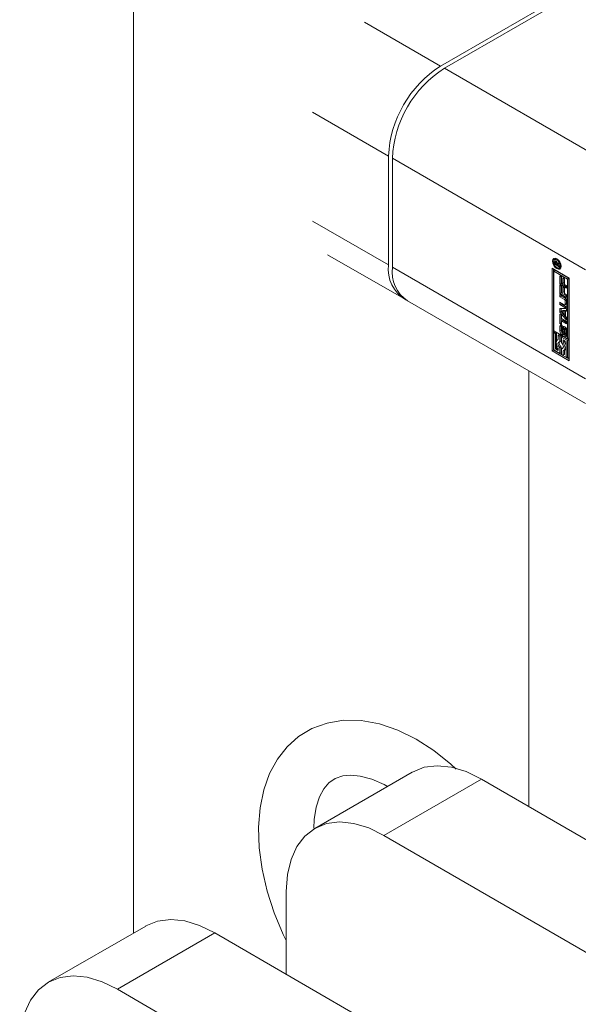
# Model space of a CAD drawing. Header units: millimetres. Extents: x 525 to 29324, y 175 to 20618.
# Tile 136 of 220: x 14106 to 14167, y 12446 to 12553. Entities that reach past the tile are written whole.
import ezdxf

# ---------------------------------------------------------------- set-up
doc = ezdxf.new("R2010")
doc.units = ezdxf.units.MM
doc.linetypes.add('SLD-Centrada-doble', pattern=[12.7, 6.35, -1.27, 1.27, -1.27, 1.27, -1.27])
doc.linetypes.add('SLD-Continua', pattern=[0])

msp = doc.modelspace()

# ---------------------------------------------------------------- linework, layer by layer
at = {"color": 7, "linetype": 'SLD-Continua', "lineweight": 18, "ltscale": 35}
for p, q in [((14118.5, 12958.61), (14118.5, 12453.71)), ((14118.5, 12958.61), (14118.5, 12453.71)), ((14118.5, 12958.61), (14118.5, 12453.71)), ((14118.5, 12958.61), (14118.5, 12453.71)), ((14118.5, 12958.61), (14118.5, 12453.71)), ((14118.5, 12958.61), (14118.5, 12453.71)), ((14151.87, 12548.01), (14165.67, 12555.97)), ((14166.09, 12555.73), (14152.3, 12547.77)), ((14146.22, 12526.37), (14146.22, 12538.21)), ((14146.64, 12537.97), (14146.64, 12526.13)), ((14139.6, 12527.49), (14147.88, 12522.71)), ((14164.42, 12527.03), (14164.28, 12526.95)), ((14164.52, 12527.06), (14164.42, 12527.03)), ((14164.02, 12526.02), (14165.88, 12524.95)), ((14164.02, 12517.04), (14164.02, 12526.02)), ((14164.16, 12525.94), (14164.16, 12517.12)), ((14164.29, 12526.48), (14164.29, 12526.67)), ((14164.39, 12526.53), (14164.29, 12526.48)), ((14164.8, 12526.18), (14164.29, 12526.48)), ((14164.37, 12526.61), (14164.37, 12526.6)), ((14164.37, 12526.6), (14164.37, 12526.58)), ((14164.37, 12526.58), (14164.37, 12526.54)), ((14164.37, 12526.54), (14164.54, 12526.45)), ((14164.5, 12526.73), (14164.4, 12526.67)), ((14164.43, 12526.69), (14164.43, 12526.75)), ((14164.53, 12526.7), (14164.46, 12526.66)), ((14164.58, 12526.63), (14164.51, 12526.59)), ((14164.68, 12526.56), (14164.54, 12526.47)), ((14164.68, 12526.53), (14164.54, 12526.45)), ((14164.54, 12526.45), (14164.54, 12526.47)), ((14164.7, 12526.52), (14164.56, 12526.43)), ((14164.8, 12526.45), (14164.56, 12526.43)), ((14164.56, 12526.43), (14164.8, 12526.3)), ((14164.6, 12526.46), (14164.58, 12526.47)), ((14164.6, 12526.55), (14164.8, 12526.58)), ((14164.68, 12526.56), (14164.68, 12526.57)), ((14164.68, 12526.53), (14164.68, 12526.56)), ((14164.8, 12526.52), (14164.7, 12526.52)), ((14164.79, 12526.06), (14164.93, 12526.14)), ((14164.8, 12526.58), (14164.8, 12526.45)), ((14164.8, 12526.3), (14164.8, 12526.18)), ((14164.19, 12525.71), (14164.34, 12525.8)), ((14164.19, 12525.71), (14164.19, 12519.22)), ((14165.7, 12524.84), (14164.19, 12525.71)), ((14165.84, 12524.93), (14164.34, 12525.8)), ((14164.87, 12525.19), (14165.05, 12525.09)), ((14164.87, 12524.27), (14164.87, 12525.19)), ((14165.01, 12524.35), (14165.01, 12525.11)), ((14165.05, 12525.09), (14165.05, 12524.44)), ((14165.17, 12524.98), (14165.35, 12524.88)), ((14165.17, 12524.36), (14165.17, 12524.98)), ((14165.32, 12524.45), (14165.32, 12524.9)), ((14165.35, 12524.88), (14165.35, 12524.26)), ((14165.84, 12524.93), (14165.7, 12524.84)), ((14165.7, 12518.35), (14165.7, 12524.84)), ((14165.84, 12518.43), (14165.84, 12524.93)), ((14165.88, 12524.95), (14165.88, 12515.96)), ((14165.01, 12524.35), (14164.87, 12524.27)), ((14165.6, 12523.84), (14164.87, 12524.27)), ((14164.87, 12524.18), (14165.05, 12524.08)), ((14164.87, 12523.26), (14164.87, 12524.18)), ((14165.6, 12524.01), (14165.01, 12524.35)), ((14165.01, 12523.34), (14165.01, 12524.1)), ((14165.05, 12524.44), (14165.17, 12524.36)), ((14165.05, 12524.08), (14165.05, 12523.43)), ((14165.32, 12524.45), (14165.17, 12524.36)), ((14165.17, 12523.98), (14165.35, 12523.88)), ((14165.17, 12523.36), (14165.17, 12523.98)), ((14165.32, 12523.44), (14165.32, 12523.9)), ((14165.35, 12524.26), (14165.6, 12524.12)), ((14165.35, 12523.88), (14165.35, 12523.26)), ((14165.6, 12524.12), (14165.6, 12523.84)), ((14165.01, 12523.34), (14164.87, 12523.26)), ((14165.6, 12522.84), (14164.87, 12523.26)), ((14164.87, 12523.16), (14165.4, 12522.86)), ((14164.87, 12522.89), (14164.87, 12523.16)), ((14165.01, 12522.97), (14164.87, 12522.89)), ((14165.37, 12522.6), (14164.87, 12522.89)), ((14165.6, 12523), (14165.01, 12523.34)), ((14165.01, 12522.97), (14165.01, 12523.08)), ((14165.51, 12522.68), (14165.01, 12522.97)), ((14165.05, 12523.43), (14165.17, 12523.36)), ((14165.32, 12523.44), (14165.17, 12523.36)), ((14165.35, 12523.26), (14165.6, 12523.11)), ((14165.6, 12523.11), (14165.6, 12522.84)), ((14148.3, 12522.47), (14167.64, 12511.3)), ((14164.87, 12522.33), (14165.37, 12522.04)), ((14164.87, 12522.06), (14164.87, 12522.33)), ((14165.01, 12522.14), (14164.87, 12522.06)), ((14165.4, 12521.75), (14164.87, 12522.06)), ((14164.87, 12521.62), (14165.6, 12521.65)), ((14164.87, 12521.22), (14164.87, 12521.62)), ((14165.01, 12522.14), (14165.01, 12522.25)), ((14165.54, 12521.83), (14165.01, 12522.14)), ((14165.01, 12521.3), (14165.01, 12521.63)), ((14165.42, 12522.04), (14165.57, 12522.12)), ((14165.44, 12522.08), (14165.44, 12522.47)), ((14165.59, 12522.17), (14165.59, 12522.56)), ((14165.6, 12521.65), (14165.6, 12521.35)), ((14165.62, 12522.47), (14165.62, 12521.88)), ((14165.01, 12521.3), (14164.87, 12521.22)), ((14165.6, 12520.35), (14164.87, 12521.22)), ((14164.87, 12521.03), (14165.05, 12520.93)), ((14164.87, 12520.01), (14164.87, 12521.03)), ((14165.6, 12520.6), (14165.01, 12521.3)), ((14165.01, 12520.09), (14165.01, 12520.95)), ((14165.17, 12521.41), (14165.03, 12521.33)), ((14165.32, 12521.34), (14165.03, 12521.33)), ((14165.03, 12521.33), (14165.32, 12520.98)), ((14165.05, 12520.93), (14165.05, 12520.56)), ((14165.05, 12520.56), (14165.6, 12520.24)), ((14165.46, 12521.43), (14165.17, 12521.41)), ((14165.46, 12521.43), (14165.32, 12521.34)), ((14165.32, 12520.98), (14165.32, 12521.34)), ((14165.46, 12521.06), (14165.32, 12520.98)), ((14165.46, 12521.06), (14165.46, 12521.43)), ((14165.6, 12521.42), (14165.48, 12521.35)), ((14165.6, 12521.35), (14165.48, 12521.35)), ((14165.48, 12521.35), (14165.48, 12520.79)), ((14165.48, 12520.79), (14165.6, 12520.65)), ((14165.6, 12520.65), (14165.6, 12520.35)), ((14165.01, 12520.09), (14164.87, 12520.01)), ((14165.05, 12519.91), (14164.87, 12520.01)), ((14164.87, 12519.18), (14164.87, 12519.69)), ((14165.05, 12520.07), (14165.01, 12520.09)), ((14165.01, 12519.26), (14165.01, 12519.77)), ((14165.19, 12520.36), (14165.05, 12520.28)), ((14165.05, 12520.28), (14165.05, 12519.91)), ((14165.6, 12519.96), (14165.05, 12520.28)), ((14165.06, 12519.54), (14165.06, 12519.1)), ((14165.11, 12519.62), (14165.08, 12519.6)), ((14165.11, 12519.81), (14165.11, 12519.6)), ((14165.16, 12519.05), (14165.17, 12519.52)), ((14165.6, 12520.13), (14165.19, 12520.36)), ((14165.3, 12519.14), (14165.31, 12519.61)), ((14165.51, 12519.53), (14165.37, 12519.45)), ((14165.54, 12519.5), (14165.41, 12519.43)), ((14165.57, 12519.46), (14165.43, 12519.38)), ((14165.6, 12520.24), (14165.6, 12519.96)), ((14164.19, 12519.22), (14165.7, 12518.35)), ((14164.34, 12519.1), (14164.19, 12519.02)), ((14164.37, 12518.91), (14164.19, 12519.02)), ((14164.19, 12519.02), (14164.19, 12517.14)), ((14164.51, 12519), (14164.34, 12519.1)), ((14164.51, 12519), (14164.37, 12518.91)), ((14164.37, 12517.24), (14164.37, 12518.91)), ((14164.51, 12518.12), (14164.51, 12519)), ((14164.83, 12518.81), (14164.68, 12518.73)), ((14164.68, 12518.73), (14164.68, 12518.25)), ((14164.86, 12518.63), (14164.68, 12518.73)), ((14165, 12518.71), (14164.83, 12518.81)), ((14165, 12518.71), (14164.86, 12518.63)), ((14164.86, 12518.02), (14164.86, 12518.63)), ((14165, 12518.11), (14165, 12518.71)), ((14165.18, 12518.61), (14165.03, 12518.53)), ((14165.7, 12518.15), (14165.03, 12518.53)), ((14165.03, 12518.53), (14165.03, 12517.92)), ((14165.13, 12518.99), (14165.27, 12519.07)), ((14165.84, 12518.23), (14165.18, 12518.61)), ((14165.34, 12519.39), (14165.33, 12518.92)), ((14165.39, 12518.83), (14165.39, 12518.83)), ((14165.39, 12518.62), (14165.39, 12518.83)), ((14165.53, 12518.7), (14165.39, 12518.62)), ((14165.41, 12518.83), (14165.55, 12518.91)), ((14165.44, 12518.89), (14165.44, 12519.33)), ((14165.53, 12518.7), (14165.53, 12518.89)), ((14165.58, 12518.98), (14165.58, 12519.41)), ((14165.63, 12519.25), (14165.63, 12518.75)), ((14165.7, 12518.35), (14165.84, 12518.43)), ((14164.51, 12517.32), (14164.37, 12517.24)), ((14164.51, 12517.32), (14164.51, 12517.67)), ((14164.68, 12517.22), (14164.51, 12517.32)), ((14164.68, 12518.27), (14164.61, 12518.23)), ((14164.68, 12517.33), (14164.68, 12517.06)), ((14165, 12518.11), (14164.86, 12518.02)), ((14165, 12517.44), (14164.86, 12517.36)), ((14164.86, 12516.75), (14164.86, 12517.36)), ((14165, 12516.83), (14165, 12517.44)), ((14165.18, 12517.34), (14165.03, 12517.26)), ((14165.22, 12517.33), (14165.18, 12517.34)), ((14165.21, 12517.95), (14165.21, 12518.23)), ((14165.21, 12518.23), (14165.53, 12518.04)), ((14165.35, 12518.03), (14165.21, 12517.95)), ((14165.35, 12518.03), (14165.35, 12518.14)), ((14165.53, 12518.04), (14165.53, 12516.37)), ((14165.84, 12518.23), (14165.7, 12518.15)), ((14165.7, 12516.27), (14165.7, 12518.15)), ((14165.84, 12516.35), (14165.84, 12518.23)), ((14164.16, 12517.12), (14164.02, 12517.04)), ((14165.88, 12515.96), (14164.02, 12517.04)), ((14165.88, 12516.13), (14164.16, 12517.12)), ((14164.19, 12517.14), (14164.86, 12516.75)), ((14164.68, 12517.06), (14164.37, 12517.24)), ((14165, 12516.83), (14164.86, 12516.75)), ((14165.03, 12517.26), (14165.03, 12516.65)), ((14165.03, 12516.65), (14165.21, 12516.55)), ((14165.21, 12516.55), (14165.21, 12517.03)), ((14165.35, 12516.63), (14165.21, 12516.55)), ((14165.28, 12517.06), (14165.43, 12517.14)), ((14165.35, 12516.63), (14165.35, 12517.1)), ((14165.53, 12516.37), (14165.7, 12516.27)), ((14165.84, 12516.35), (14165.7, 12516.27)), ((14161.48, 12514.85), (14161.48, 12467.47)), ((14148.81, 12471.21), (14138.21, 12465.09)), ((14198.76, 12445.87), (14156.33, 12470.45)), ((14145.73, 12464.33), (14188.15, 12439.75)), ((14135.1, 12458.24), (14135.09, 12449.23)), ((14119.82, 12454.47), (14109.22, 12448.35)), ((14169.77, 12429.13), (14127.34, 12453.72)), ((14116.74, 12447.6), (14159.16, 12423.01))]:
    msp.add_line(p, q, dxfattribs=at)
at = {"color": 8, "linetype": 'SLD-Centrada-doble', "lineweight": 18, "ltscale": 35}
for p, q in [((14143.6, 12552.79), (14151.87, 12548.01)), ((14173.3, 12535.64), (14152.3, 12547.77)), ((14137.94, 12542.99), (14146.22, 12538.21)), ((14167.64, 12525.84), (14146.64, 12537.97)), ((14137.94, 12531.15), (14146.22, 12526.37)), ((14164.63, 12526.98), (14164.54, 12526.93)), ((14167.64, 12514), (14146.64, 12526.13)), ((14164.43, 12526.75), (14164.29, 12526.67)), ((14164.4, 12526.8), (14164.3, 12526.74)), ((14164.51, 12526.73), (14164.42, 12526.67)), ((14164.53, 12526.71), (14164.45, 12526.66)), ((14164.67, 12526.04), (14164.54, 12525.97)), ((14165.51, 12522.68), (14165.37, 12522.6)), ((14165.54, 12521.83), (14165.4, 12521.75)), ((14165.59, 12522.56), (14165.44, 12522.47)), ((14165.59, 12522.17), (14165.44, 12522.08)), ((14165.01, 12519.77), (14164.87, 12519.69)), ((14165.11, 12519.62), (14165.09, 12519.61)), ((14165.31, 12519.61), (14165.17, 12519.52)), ((14165.39, 12519.45), (14165.53, 12519.53)), ((14165.01, 12519.26), (14164.87, 12519.18)), ((14165.24, 12518.87), (14165.1, 12518.78)), ((14165.3, 12519.11), (14165.15, 12519.03)), ((14165.29, 12519.08), (14165.15, 12519)), ((14165.3, 12519.14), (14165.16, 12519.05)), ((14165.54, 12518.7), (14165.4, 12518.61)), ((14165.56, 12518.91), (14165.42, 12518.83)), ((14165.57, 12518.94), (14165.43, 12518.86)), ((14165.58, 12519.41), (14165.44, 12519.33)), ((14165.58, 12518.98), (14165.44, 12518.89)), ((14156.33, 12470.45), (14145.73, 12464.33)), ((14127.34, 12453.72), (14116.74, 12447.6))]:
    msp.add_line(p, q, dxfattribs=at)
at = {"color": 7, "linetype": 'SLD-Continua', "lineweight": 18, "ltscale": 35, "flags": 128}
for points in [[(14164.54, 12525.97), (14164.36, 12526.11), (14164.2, 12526.32), (14164.1, 12526.55), (14164.07, 12526.78), (14164.1, 12526.96), (14164.2, 12527.08), (14164.36, 12527.11), (14164.54, 12527.05)], [(14164.54, 12526.93), (14164.4, 12526.97), (14164.28, 12526.95), (14164.2, 12526.86), (14164.17, 12526.72), (14164.2, 12526.54), (14164.28, 12526.36), (14164.4, 12526.2), (14164.54, 12526.09)], [(14164.21, 12526.88), (14164.24, 12527.05), (14164.28, 12527.11)], [(14164.54, 12527.05), (14164.71, 12526.9), (14164.87, 12526.7), (14164.97, 12526.46), (14165, 12526.24), (14164.97, 12526.05), (14164.87, 12525.93), (14164.71, 12525.9), (14164.54, 12525.97)], [(14164.54, 12526.09), (14164.67, 12526.04), (14164.79, 12526.06), (14164.87, 12526.15), (14164.9, 12526.3), (14164.87, 12526.47), (14164.79, 12526.65), (14164.67, 12526.81), (14164.54, 12526.93)], [(14164.93, 12525.99), (14164.86, 12525.99), (14164.69, 12526.04)], [(14164.93, 12526.14), (14164.93, 12526.14), (14165, 12526.22)], [(14165.54, 12521.83), (14165.58, 12521.81), (14165.61, 12521.81)], [(14165.02, 12519.85), (14165.01, 12519.82), (14165.01, 12519.77)], [(14165.32, 12519.68), (14165.31, 12519.65), (14165.31, 12519.61)], [(14165.24, 12518.87), (14165.29, 12518.84), (14165.32, 12518.84)], [(14165.54, 12518.7), (14165.58, 12518.68), (14165.61, 12518.67)], [(14164.68, 12518.25), (14164.6, 12518.22), (14164.53, 12518.15), (14164.48, 12518.04), (14164.47, 12517.92), (14164.48, 12517.77), (14164.53, 12517.62), (14164.6, 12517.47), (14164.68, 12517.33)], [(14164.86, 12517.36), (14164.77, 12517.46), (14164.71, 12517.57), (14164.66, 12517.7), (14164.65, 12517.81), (14164.66, 12517.91), (14164.71, 12517.99), (14164.77, 12518.02), (14164.86, 12518.02)], [(14165.03, 12517.92), (14165.12, 12517.82), (14165.19, 12517.71), (14165.23, 12517.59), (14165.25, 12517.47), (14165.23, 12517.37), (14165.19, 12517.3), (14165.12, 12517.26), (14165.03, 12517.26)], [(14165.21, 12517.03), (14165.3, 12517.07), (14165.37, 12517.14), (14165.41, 12517.24), (14165.42, 12517.37), (14165.41, 12517.51), (14165.37, 12517.66), (14165.3, 12517.81), (14165.21, 12517.95)], [(14153.57, 12471.52), (14153, 12472.07), (14151.14, 12473.55), (14149.22, 12474.79), (14147.24, 12475.77), (14145.24, 12476.46), (14143.26, 12476.82), (14141.34, 12476.85), (14139.54, 12476.55), (14137.9, 12475.95), (14136.45, 12475.07), (14135.19, 12473.95), (14134.14, 12472.6), (14133.29, 12471.05), (14132.66, 12469.29), (14132.25, 12467.33), (14132.08, 12465.21), (14132.16, 12462.97), (14132.48, 12460.64), (14133.02, 12458.27), (14133.79, 12455.89), (14134.76, 12453.54), (14135.09, 12452.89)], [(14148.81, 12471.21), (14148.83, 12471.22), (14150.1, 12471.73), (14151.52, 12471.91), (14153.06, 12471.76), (14154.67, 12471.27), (14156.33, 12470.45)], [(14138.1, 12465.1), (14138.14, 12466.05), (14138.36, 12467.39), (14138.73, 12468.51), (14139.2, 12469.38), (14139.75, 12470.03), (14140.42, 12470.5), (14141.24, 12470.79), (14142.14, 12470.88), (14143.15, 12470.78), (14144.4, 12470.44), (14145.75, 12469.85), (14146.1, 12469.64)], [(14145.73, 12464.33), (14144.07, 12465.14), (14142.45, 12465.63), (14140.91, 12465.79), (14139.49, 12465.61), (14138.22, 12465.09), (14137.14, 12464.26), (14136.27, 12463.13), (14135.63, 12461.72), (14135.23, 12460.08), (14135.1, 12458.24)], [(14119.82, 12454.47), (14119.84, 12454.48), (14121.1, 12454.99), (14122.53, 12455.18), (14124.06, 12455.02), (14125.68, 12454.53), (14127.34, 12453.72)], [(14116.74, 12447.6), (14115.08, 12448.41), (14113.46, 12448.9), (14111.92, 12449.05), (14110.5, 12448.87), (14109.23, 12448.36), (14108.15, 12447.52), (14107.27, 12446.39), (14106.63, 12444.99), (14106.24, 12443.34), (14106.11, 12441.51)]]:
    msp.add_lwpolyline(points, dxfattribs=at)
at = {"color": 7, "linetype": 'SLD-Continua', "lineweight": 18, "ltscale": 1225}
for centre, radius, start, end in [((14158.5, 12537.65), 12.29, 122.6055, 177.3945), ((14158.92, 12537.41), 12.29, 122.6055, 177.3945), ((14150.05, 12525.92), 3.86, 173.3016, 239.5173), ((14150.45, 12525.64), 3.84, 172.7442, 235.9436), ((14164.55, 12526.67), 0.263, 163.9639, 180.0341), ((14164.38, 12526.72), 0.0842, 117.0395, 165.5451), ((14164.38, 12526.7), 0.106, 54.9387, 110.7762), ((14164.5, 12526.61), 0.124, 154.5383, 176.8233), ((14164.41, 12526.64), 0.0312, 66.4928, 149.8979), ((14164.39, 12526.55), 0.128, 59.6245, 72.3788), ((14164.73, 12526.75), 0.295, 172.4017, 179.5791), ((14164.34, 12526.61), 0.204, 56.3476, 59.9691), ((14164.35, 12526.6), 0.202, 60.0016, 60.6603), ((14164.31, 12526.53), 0.28, 38.3095, 58.9235), ((14164.37, 12526.52), 0.162, 56.4913, 59.9717), ((14164.37, 12526.53), 0.156, 25.2493, 56.1895), ((14164.24, 12526.47), 0.3, 359.8234, 23.3094), ((14164.27, 12526.49), 0.337, 9.8439, 39.3586), ((14165.13, 12522.45), 0.492, 2.6055, 57.3945), ((14165.43, 12522.55), 0.158, 2.6055, 57.3945), ((14165.29, 12522.47), 0.158, 2.6055, 57.3945), ((14165.4, 12522.08), 0.0448, 230.7967, 9.214), ((14165.49, 12521.86), 0.14, 230.7967, 9.214), ((14165.54, 12522.16), 0.0516, 305.698, 5.6204), ((14165.01, 12519.71), 0.142, 50.7967, 189.214), ((14165.13, 12519.56), 0.0708, 148.7073, 170.4477), ((14165.22, 12519.54), 0.154, 168.726, 180.3148), ((14165.1, 12519.58), 0.026, 101.1651, 153.6061), ((14165.1, 12519.58), 0.0258, 56.8494, 98.1867), ((14164.94, 12519.54), 0.318, 57.5339, 59.9874), ((14165.31, 12519.54), 0.141, 50.4788, 187.144), ((14165.39, 12519.41), 0.0436, 123.4972, 156.9854), ((14165.38, 12519.43), 0.0218, 53.685, 118.7531), ((14165.36, 12519.39), 0.0616, 33.0726, 58.4398), ((14165.13, 12519.23), 0.5, 2.6055, 57.3945), ((14165.52, 12519.51), 0.0201, 60.2216, 116.7615), ((14165.37, 12519.41), 0.21, 0.5452, 14.1223), ((14165.37, 12519.2), 0.5, 182.6055, 237.3945), ((14165.47, 12519.28), 0.464, 181.8784, 209.0931), ((14165.26, 12519.11), 0.202, 180.3674, 192.2369), ((14165.24, 12519.1), 0.176, 191.432, 206.7326), ((14165.14, 12519.05), 0.067, 204.2436, 237.3809), ((14165.19, 12518.89), 0.142, 230.8551, 9.5719), ((14165.12, 12519.01), 0.0231, 234.9503, 290.702), ((14165.13, 12519.03), 0.0431, 238.3783, 239.996), ((14165.48, 12519.25), 0.45, 215.35, 238.3194), ((14165.12, 12519.02), 0.0335, 294.5698, 333.9079), ((14164.98, 12519.06), 0.178, 350.9127, 358.9453), ((14165.06, 12519.04), 0.093, 333.2271, 350.3718), ((14165.26, 12519.1), 0.0345, 300.8886, 333.5187), ((14165.2, 12519.13), 0.093, 333.2271, 350.3718), ((14165.12, 12519.14), 0.178, 350.9127, 358.9453), ((14165.46, 12519.38), 0.124, 157.0596, 177.0948), ((14165.4, 12518.85), 0.0274, 240.0873, 269.7199), ((14165.55, 12518.89), 0.317, 237.8238, 239.9907), ((14165.4, 12518.85), 0.0236, 274.9954, 318.5152), ((14165.49, 12518.72), 0.142, 230.7967, 9.214), ((14165.28, 12519.34), 0.153, 15.0349, 33.4908), ((14165.37, 12518.87), 0.0626, 320.0764, 347.525), ((14165.22, 12519.32), 0.213, 0.6022, 15.8232), ((14165.29, 12518.89), 0.15, 346.7715, 0.4309), ((14165.7, 12518.97), 0.317, 237.8238, 239.9907), ((14165.54, 12518.93), 0.0235, 300.1023, 318.6046), ((14165.51, 12518.95), 0.0626, 320.0764, 347.525), ((14165.43, 12518.97), 0.15, 346.7715, 0.4309), ((14165.33, 12517.87), 0.539, 162.4792, 232.2013), ((14164.44, 12517.35), 1.14, 17.6353, 36.8593), ((14165.3, 12517.35), 0.252, 300.8377, 334.9475)]:
    msp.add_arc(centre, radius, start, end, dxfattribs=at)

doc.saveas('drawing.dxf')
